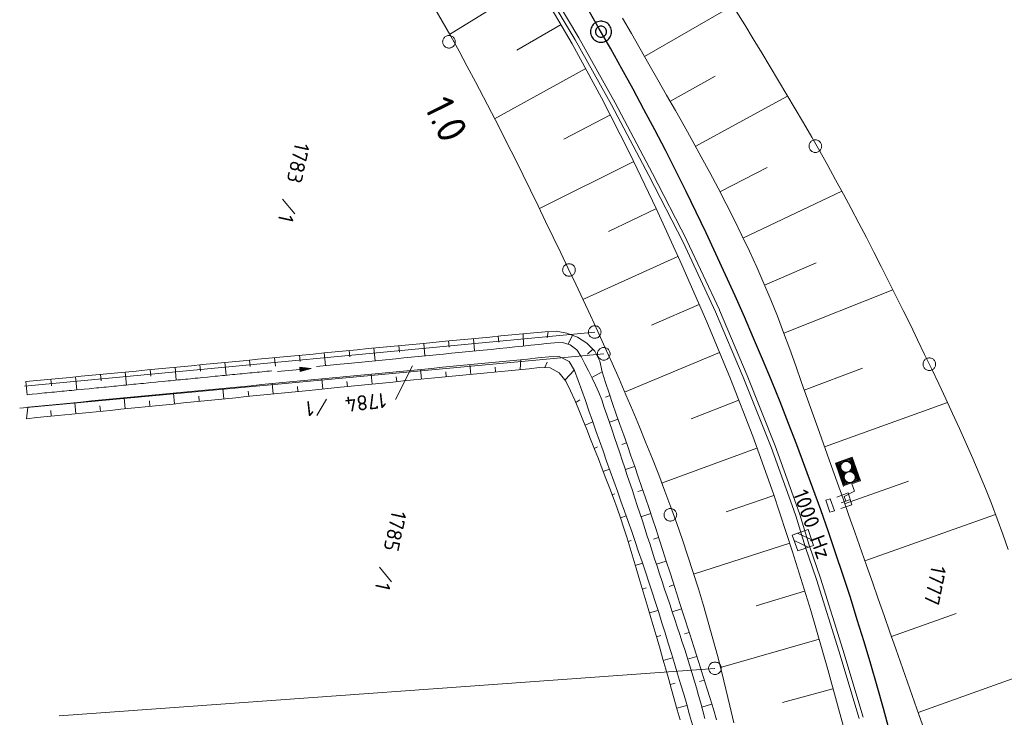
# Model space of a CAD drawing. Header units: metres. Extents: x 3425540 to 3446143, y 5432760 to 5444637.
# Tile 217 of 256: x 3436034 to 3436151, y 5441058 to 5441141. Entities that reach past the tile are written whole.
import ezdxf
from ezdxf.enums import TextEntityAlignment as Align

# ---------------------------------------------------------------- set-up
doc = ezdxf.new("R2010")
doc.units = ezdxf.units.M
for name, color, linetype, lineweight in [('B_Bestand', 9, 'Continuous', 18), ('B_Böschung', 9, 'Continuous', 18), ('B_Flurgrenzen', 9, 'Continuous', 18), ('B_Gleisachse', 9, 'Continuous', 25), ('B_Kilometrierung', 9, 'Continuous', 25), ('Bestand Kabeltröge', 9, 'Continuous', 18)]:
    doc.layers.add(name, color=color, linetype=linetype, lineweight=lineweight)
doc.styles.get("Standard").update_dxf_attribs({"font": 'isocpeur.ttf'})

msp = doc.modelspace()

# ---------------------------------------------------------------- linework, layer by layer
at = {"layer": 'B_Bestand'}
for p, q in [((3436132.27, 5441086.85), (3436132.01, 5441087.6)), ((3436132.3, 5441087.04), (3436132.15, 5441087.49)), ((3436132.37, 5441087.14), (3436132.27, 5441087.43)), ((3436132.43, 5441087.25), (3436132.38, 5441087.39)), ((3436132.51, 5441087.3), (3436132.48, 5441087.39)), ((3436132.97, 5441087.46), (3436132.94, 5441087.55)), ((3436133.07, 5441087.47), (3436133.02, 5441087.61)), ((3436133.18, 5441087.42), (3436133.08, 5441087.71)), ((3436133.29, 5441087.38), (3436133.14, 5441087.83)), ((3436133.43, 5441087.25), (3436133.17, 5441088.01)), ((3436132.27, 5441084.51), (3436133.51, 5441085.13)), ((3436130.09, 5441084.07), (3436130.62, 5441084.25)), ((3436130.33, 5441083.36), (3436130.09, 5441084.07)), ((3436130.62, 5441084.25), (3436131.11, 5441082.83)), ((3436131.9, 5441083.75), (3436133.03, 5441084.14)), ((3436132.46, 5441083.94), (3436132.27, 5441084.51)), ((3436130.58, 5441082.65), (3436130.33, 5441083.36)), ((3436131.11, 5441082.83), (3436130.58, 5441082.65)), ((3436128.42, 5441079.35), (3436126.73, 5441080.16)), ((3436126.32, 5441079.29), (3436128, 5441078.48))]:
    msp.add_line(p, q, dxfattribs=at)
for points in [[(3436064.94, 5441099.36), (3436068.92, 5441099.74), (3436067.62, 5441099.35), (3436067.57, 5441099.88), (3436068.92, 5441099.74)], [(3436067.66, 5441099.42), (3436068.69, 5441099.72), (3436067.62, 5441099.82), (3436067.66, 5441099.42)], [(3436067.7, 5441099.47), (3436068.5, 5441099.7), (3436067.67, 5441099.78), (3436067.7, 5441099.47)], [(3436067.74, 5441099.52), (3436068.3, 5441099.68), (3436067.72, 5441099.74), (3436067.74, 5441099.52)], [(3436067.79, 5441099.57), (3436068.11, 5441099.66), (3436067.77, 5441099.7), (3436067.79, 5441099.57)], [(3436134.2, 5441086.38), (3436133.24, 5441089.17), (3436131.24, 5441088.48), (3436132.2, 5441085.69)], [(3436132.26, 5441085.81), (3436134.09, 5441086.44), (3436133.19, 5441089.05), (3436131.36, 5441088.42), (3436132.26, 5441085.81)], [(3436133, 5441086.16), (3436132.32, 5441085.92), (3436131.47, 5441088.38), (3436132.15, 5441088.61)], [(3436132.78, 5441086.18), (3436132.37, 5441086.04), (3436131.59, 5441088.32), (3436131.99, 5441088.46)], [(3436132.65, 5441086.23), (3436132.43, 5441086.16), (3436131.7, 5441088.26), (3436131.92, 5441088.34)], [(3436131.88, 5441088.23), (3436131.81, 5441088.2), (3436131.85, 5441088.08)], [(3436133.12, 5441088.26), (3436133.09, 5441088.32), (3436133.06, 5441088.38), (3436133.02, 5441088.43), (3436132.98, 5441088.49), (3436132.93, 5441088.53), (3436132.88, 5441088.57), (3436132.82, 5441088.61), (3436132.76, 5441088.64), (3436132.7, 5441088.66), (3436132.63, 5441088.68), (3436132.56, 5441088.69), (3436132.5, 5441088.69), (3436132.43, 5441088.68), (3436132.36, 5441088.67), (3436132.3, 5441088.65), (3436132.24, 5441088.63), (3436132.18, 5441088.6), (3436132.12, 5441088.56), (3436132.07, 5441088.52), (3436132.02, 5441088.47), (3436131.98, 5441088.41), (3436131.95, 5441088.36), (3436131.92, 5441088.3), (3436131.89, 5441088.23), (3436131.88, 5441088.17), (3436131.87, 5441088.1), (3436131.87, 5441088.04), (3436131.87, 5441087.97), (3436131.88, 5441087.9), (3436131.9, 5441087.84), (3436131.93, 5441087.78), (3436131.96, 5441087.72), (3436132, 5441087.66), (3436132.04, 5441087.61), (3436132.09, 5441087.56), (3436132.14, 5441087.52), (3436132.2, 5441087.49), (3436132.26, 5441087.46), (3436132.32, 5441087.43), (3436132.39, 5441087.42), (3436132.45, 5441087.41), (3436132.52, 5441087.4), (3436132.59, 5441087.41), (3436132.65, 5441087.42), (3436132.72, 5441087.44), (3436132.78, 5441087.47), (3436132.84, 5441087.5), (3436132.9, 5441087.53), (3436132.95, 5441087.58), (3436132.99, 5441087.63), (3436133.04, 5441087.68), (3436133.07, 5441087.74), (3436133.1, 5441087.8), (3436133.12, 5441087.86), (3436133.14, 5441087.92), (3436133.15, 5441087.99), (3436133.15, 5441088.06), (3436133.15, 5441088.13), (3436133.13, 5441088.19), (3436133.12, 5441088.26)], [(3436133.29, 5441086.26), (3436133.97, 5441086.49), (3436133.12, 5441088.95), (3436132.44, 5441088.71)], [(3436133.45, 5441086.41), (3436133.85, 5441086.55), (3436133.07, 5441088.83), (3436132.66, 5441088.69)], [(3436133.52, 5441086.53), (3436133.74, 5441086.61), (3436133.01, 5441088.71), (3436132.79, 5441088.64)], [(3436132.9, 5441088.58), (3436132.97, 5441088.6), (3436133.01, 5441088.48)], [(3436133.54, 5441087.02), (3436133.52, 5441087.09), (3436133.48, 5441087.15), (3436133.45, 5441087.2), (3436133.4, 5441087.25), (3436133.35, 5441087.3), (3436133.3, 5441087.34), (3436133.24, 5441087.38), (3436133.18, 5441087.41), (3436133.12, 5441087.43), (3436133.06, 5441087.45), (3436132.99, 5441087.46), (3436132.92, 5441087.46), (3436132.86, 5441087.45), (3436132.79, 5441087.44), (3436132.72, 5441087.42), (3436132.66, 5441087.4), (3436132.6, 5441087.37), (3436132.55, 5441087.33), (3436132.5, 5441087.29), (3436132.45, 5441087.24), (3436132.41, 5441087.18), (3436132.37, 5441087.13), (3436132.34, 5441087.07), (3436132.32, 5441087), (3436132.3, 5441086.94), (3436132.29, 5441086.87), (3436132.29, 5441086.8), (3436132.3, 5441086.74), (3436132.31, 5441086.67), (3436132.33, 5441086.61), (3436132.35, 5441086.54), (3436132.38, 5441086.48), (3436132.42, 5441086.43), (3436132.46, 5441086.38), (3436132.51, 5441086.33), (3436132.57, 5441086.29), (3436132.62, 5441086.25), (3436132.68, 5441086.22), (3436132.75, 5441086.2), (3436132.81, 5441086.18), (3436132.88, 5441086.18), (3436132.95, 5441086.17), (3436133.01, 5441086.18), (3436133.08, 5441086.19), (3436133.14, 5441086.21), (3436133.21, 5441086.23), (3436133.26, 5441086.27), (3436133.32, 5441086.3), (3436133.37, 5441086.35), (3436133.42, 5441086.39), (3436133.46, 5441086.45), (3436133.5, 5441086.5), (3436133.53, 5441086.56), (3436133.55, 5441086.63), (3436133.56, 5441086.69), (3436133.57, 5441086.76), (3436133.58, 5441086.83), (3436133.57, 5441086.89), (3436133.56, 5441086.96), (3436133.54, 5441087.02)], [(3436132.55, 5441086.28), (3436132.48, 5441086.26), (3436132.43, 5441086.39)], [(3436134.2, 5441086.38), (3436133.2, 5441086.03), (3436133.51, 5441085.13)], [(3436133.57, 5441086.63), (3436133.64, 5441086.66), (3436133.59, 5441086.79)], [(3436131.4, 5441084.45), (3436132.75, 5441084.93), (3436133.19, 5441083.52), (3436131.89, 5441083.08)], [(3436127.98, 5441080.59), (3436128.64, 5441078.71), (3436126.76, 5441078.05), (3436126.09, 5441079.93), (3436127.98, 5441080.59)]]:
    msp.add_lwpolyline(points, dxfattribs=at)
at = {"layer": 'B_Böschung'}
for p, q in [((3436095.54, 5441145.7), (3436085.37, 5441139.39)), ((3436108.54, 5441136.8), (3436119.01, 5441142.79)), ((3436098.64, 5441140.58), (3436093.36, 5441137.52)), ((3436101.56, 5441135.35), (3436090.74, 5441129.4)), ((3436111.55, 5441131.45), (3436116.93, 5441134.46)), ((3436114.57, 5441126.09), (3436125.55, 5441132.06)), ((3436104.49, 5441129.87), (3436098.95, 5441126.97)), ((3436107.26, 5441124.3), (3436096.06, 5441118.71)), ((3436117.5, 5441120.69), (3436123.14, 5441123.6)), ((3436120.24, 5441115.19), (3436131.98, 5441120.79)), ((3436109.91, 5441118.67), (3436104.28, 5441116.01)), ((3436112.51, 5441113.02), (3436101.2, 5441107.9)), ((3436122.82, 5441109.61), (3436128.94, 5441112.28)), ((3436125.1, 5441103.91), (3436138.06, 5441109.07)), ((3436115.03, 5441107.34), (3436109.38, 5441104.88)), ((3436088.22, 5441103.28), (3436088.36, 5441101.8)), ((3436091.17, 5441103.56), (3436091.23, 5441102.83)), ((3436094.13, 5441103.85), (3436094.16, 5441102.39)), ((3436097.08, 5441104.1), (3436096.97, 5441103.38)), ((3436099.99, 5441103.7), (3436099.48, 5441102.63)), ((3436076.4, 5441102.14), (3436076.54, 5441100.64)), ((3436079.35, 5441102.42), (3436079.42, 5441101.68)), ((3436082.31, 5441102.71), (3436082.45, 5441101.22)), ((3436085.26, 5441102.99), (3436085.33, 5441102.25)), ((3436064.58, 5441101), (3436064.68, 5441100)), ((3436067.53, 5441101.29), (3436067.61, 5441100.54)), ((3436070.49, 5441101.57), (3436070.63, 5441100.07)), ((3436073.44, 5441101.86), (3436073.52, 5441101.11)), ((3436102.39, 5441102.02), (3436101.77, 5441101.43)), ((3436117.47, 5441101.62), (3436106.17, 5441096.91)), ((3436052.76, 5441099.87), (3436052.91, 5441098.34)), ((3436055.72, 5441100.15), (3436055.79, 5441099.39)), ((3436058.67, 5441100.43), (3436058.82, 5441098.91)), ((3436061.62, 5441100.72), (3436061.7, 5441099.96)), ((3436087.91, 5441099.02), (3436087.8, 5441100.18)), ((3436090.85, 5441099.31), (3436090.82, 5441099.89)), ((3436093.78, 5441099.6), (3436093.87, 5441100.77)), ((3436096.72, 5441099.83), (3436096.99, 5441100.47)), ((3436040.94, 5441098.73), (3436041.09, 5441097.18)), ((3436043.9, 5441099.01), (3436043.97, 5441098.24)), ((3436046.85, 5441099.3), (3436047, 5441097.76)), ((3436049.81, 5441099.58), (3436049.88, 5441098.81)), ((3436076.18, 5441097.87), (3436076.06, 5441099.05)), ((3436079.11, 5441098.16), (3436079.05, 5441098.75)), ((3436082.04, 5441098.45), (3436081.93, 5441099.62)), ((3436084.98, 5441098.74), (3436084.92, 5441099.32)), ((3436099.11, 5441098.37), (3436100.19, 5441099.53)), ((3436103.52, 5441099.32), (3436102.28, 5441098.64)), ((3436127.53, 5441097.16), (3436134.44, 5441099.75)), ((3436035.03, 5441098.16), (3436035.19, 5441096.61)), ((3436037.99, 5441098.44), (3436038.06, 5441097.67)), ((3436064.44, 5441096.7), (3436064.32, 5441097.92)), ((3436067.37, 5441096.99), (3436067.31, 5441097.6)), ((3436070.31, 5441097.28), (3436070.19, 5441098.49)), ((3436073.24, 5441097.57), (3436073.18, 5441098.17)), ((3436052.71, 5441095.52), (3436052.58, 5441096.79)), ((3436055.64, 5441095.82), (3436055.58, 5441096.45)), ((3436058.57, 5441096.11), (3436058.45, 5441097.36)), ((3436061.51, 5441096.4), (3436061.45, 5441097.02)), ((3436104.45, 5441096.51), (3436103.92, 5441096.31)), ((3436035.1, 5441093.76), (3436035.27, 5441095.13)), ((3436040.97, 5441094.34), (3436040.86, 5441095.66)), ((3436043.91, 5441094.64), (3436043.84, 5441095.29)), ((3436046.84, 5441094.93), (3436046.71, 5441096.23)), ((3436049.77, 5441095.23), (3436049.71, 5441095.87)), ((3436100.37, 5441095.7), (3436100.88, 5441095.99)), ((3436119.75, 5441095.97), (3436114.11, 5441093.75)), ((3436129.94, 5441090.41), (3436144.54, 5441095.67)), ((3436038.04, 5441094.05), (3436038.01, 5441094.72)), ((3436101.48, 5441092.98), (3436102.4, 5441093.38)), ((3436105.42, 5441093.7), (3436104.37, 5441093.33)), ((3436106.4, 5441090.9), (3436105.86, 5441090.71)), ((3436102.57, 5441090.23), (3436102.98, 5441090.4)), ((3436121.88, 5441090.26), (3436110.58, 5441086.11)), ((3436107.36, 5441088.09), (3436106.27, 5441087.72)), ((3436103.63, 5441087.49), (3436104.39, 5441087.77)), ((3436132.33, 5441083.65), (3436139.93, 5441086.35)), ((3436104.67, 5441084.73), (3436105.03, 5441084.85)), ((3436108.32, 5441085.28), (3436107.76, 5441085.09)), ((3436123.91, 5441084.64), (3436118.24, 5441082.69)), ((3436109.29, 5441082.48), (3436108.12, 5441082.09)), ((3436134.72, 5441076.89), (3436150.27, 5441082.37)), ((3436105.68, 5441081.96), (3436106.38, 5441082.2)), ((3436106.6, 5441079.16), (3436106.98, 5441079.28)), ((3436110.22, 5441079.66), (3436109.63, 5441079.46)), ((3436125.8, 5441078.98), (3436114.37, 5441075.27)), ((3436107.45, 5441076.33), (3436108.31, 5441076.6)), ((3436111.13, 5441076.83), (3436109.97, 5441076.46)), ((3436108.29, 5441073.51), (3436108.76, 5441073.65)), ((3436112.04, 5441074.01), (3436111.47, 5441073.82)), ((3436127.57, 5441073.27), (3436121.81, 5441071.51)), ((3436109.14, 5441070.68), (3436110.14, 5441070.98)), ((3436112.95, 5441071.18), (3436111.84, 5441070.83)), ((3436137.89, 5441067.87), (3436145.59, 5441070.6)), ((3436113.86, 5441068.36), (3436113.31, 5441068.18)), ((3436109.96, 5441067.85), (3436110.49, 5441068.01)), ((3436129.31, 5441067.56), (3436117.57, 5441064.18)), ((3436110.77, 5441065.02), (3436111.89, 5441065.34)), ((3436114.75, 5441065.52), (3436113.67, 5441065.19)), ((3436141.05, 5441058.85), (3436155.77, 5441064.14)), ((3436111.59, 5441062.18), (3436112.17, 5441062.35)), ((3436115.64, 5441062.69), (3436115.09, 5441062.52)), ((3436130.94, 5441061.68), (3436124.94, 5441060.05)), ((3436112.39, 5441059.35), (3436113.58, 5441059.68)), ((3436116.52, 5441059.86), (3436115.34, 5441059.49))]:
    msp.add_line(p, q, dxfattribs=at)
for points in [[(3436096.26, 5441144.57), (3436099.96, 5441138.3), (3436103.45, 5441131.88), (3436106.76, 5441125.34), (3436109.92, 5441118.72), (3436112.97, 5441112.02), (3436115.94, 5441105.27), (3436118.77, 5441098.49), (3436121.4, 5441091.68), (3436123.86, 5441084.83), (3436126.15, 5441077.93), (3436128.31, 5441070.97), (3436130.34, 5441063.95), (3436132.27, 5441056.86), (3436134.11, 5441049.73), (3436135.86, 5441042.6), (3436137.5, 5441035.46), (3436139.03, 5441028.32), (3436140.44, 5441021.16), (3436141.7, 5441013.98), (3436142.81, 5441006.78)], [(3436083.49, 5441142.76), (3436084.51, 5441140.98), (3436085.52, 5441139.2), (3436086.51, 5441137.4), (3436087.49, 5441135.59), (3436088.46, 5441133.78), (3436089.42, 5441131.96), (3436090.37, 5441130.13), (3436091.31, 5441128.3), (3436092.24, 5441126.46), (3436093.16, 5441124.62), (3436094.08, 5441122.77), (3436094.99, 5441120.92), (3436095.9, 5441119.06), (3436096.8, 5441117.2), (3436097.69, 5441115.34), (3436098.59, 5441113.48), (3436099.48, 5441111.61), (3436100.37, 5441109.74), (3436101.26, 5441107.87), (3436102.13, 5441106), (3436102.99, 5441104.12), (3436103.85, 5441102.25), (3436104.69, 5441100.36), (3436105.52, 5441098.48), (3436106.34, 5441096.59), (3436107.14, 5441094.7), (3436107.94, 5441092.8), (3436108.72, 5441090.9), (3436109.48, 5441088.99), (3436110.23, 5441087.08), (3436110.96, 5441085.16), (3436111.67, 5441083.24), (3436112.37, 5441081.31), (3436113.05, 5441079.37), (3436113.7, 5441077.43), (3436114.34, 5441075.48), (3436114.96, 5441073.53), (3436115.56, 5441071.56), (3436116.13, 5441069.59), (3436116.68, 5441067.61), (3436117.21, 5441065.62), (3436117.72, 5441063.62), (3436118.22, 5441061.62), (3436118.7, 5441059.63), (3436119.18, 5441057.62)], [(3436119.42, 5441142.18), (3436120.45, 5441140.53), (3436121.46, 5441138.88), (3436122.47, 5441137.23), (3436123.48, 5441135.57), (3436124.47, 5441133.9), (3436125.47, 5441132.23), (3436126.46, 5441130.56), (3436127.44, 5441128.89), (3436128.41, 5441127.2), (3436129.37, 5441125.52), (3436130.32, 5441123.82), (3436131.26, 5441122.13), (3436132.19, 5441120.42), (3436133.1, 5441118.72), (3436134.01, 5441117), (3436134.91, 5441115.29), (3436135.8, 5441113.56), (3436136.68, 5441111.84), (3436137.55, 5441110.1), (3436138.42, 5441108.37), (3436139.28, 5441106.63), (3436140.14, 5441104.89), (3436140.99, 5441103.14), (3436141.83, 5441101.39), (3436142.68, 5441099.64), (3436143.51, 5441097.88), (3436144.34, 5441096.12), (3436145.16, 5441094.36), (3436145.97, 5441092.59), (3436146.77, 5441090.82), (3436147.55, 5441089.04), (3436148.31, 5441087.26), (3436149.05, 5441085.47), (3436149.77, 5441083.67), (3436150.46, 5441081.85), (3436151.13, 5441080.03), (3436151.77, 5441078.2)], [(3436141.88, 5441056.51), (3436141.18, 5441058.49), (3436138.4, 5441066.41), (3436137.71, 5441068.39), (3436137.01, 5441070.36), (3436136.32, 5441072.34), (3436135.62, 5441074.32), (3436134.93, 5441076.3), (3436133.53, 5441080.26), (3436132.84, 5441082.24), (3436132.14, 5441084.22), (3436131.44, 5441086.2), (3436130.74, 5441088.18), (3436129.34, 5441092.13), (3436128.63, 5441094.11), (3436127.93, 5441096.08), (3436127.22, 5441098.06), (3436126.51, 5441100.03), (3436125.8, 5441102.01), (3436125.08, 5441103.98), (3436124.34, 5441105.94), (3436123.56, 5441107.89), (3436122.74, 5441109.82), (3436121.9, 5441111.74), (3436121.02, 5441113.64), (3436120.12, 5441115.54), (3436119.2, 5441117.42), (3436118.25, 5441119.29), (3436117.28, 5441121.15), (3436116.29, 5441123.01), (3436115.29, 5441124.86), (3436114.27, 5441126.7), (3436113.25, 5441128.54), (3436112.21, 5441130.37), (3436111.17, 5441132.21), (3436110.13, 5441134.03), (3436109.08, 5441135.86), (3436108.04, 5441137.69), (3436107, 5441139.52), (3436105.95, 5441141.33)], [(3436035.03, 5441098.16), (3436036.34, 5441098.28), (3436037.66, 5441098.41), (3436038.97, 5441098.54), (3436040.28, 5441098.66), (3436041.59, 5441098.79), (3436042.91, 5441098.92), (3436044.22, 5441099.04), (3436045.53, 5441099.17), (3436046.84, 5441099.3), (3436048.16, 5441099.42), (3436049.47, 5441099.55), (3436050.78, 5441099.68), (3436052.1, 5441099.8), (3436053.41, 5441099.93), (3436054.72, 5441100.05), (3436056.03, 5441100.18), (3436057.35, 5441100.31), (3436058.66, 5441100.43), (3436059.97, 5441100.56), (3436061.28, 5441100.69), (3436062.6, 5441100.81), (3436065.22, 5441101.06), (3436066.53, 5441101.19), (3436067.85, 5441101.32), (3436069.16, 5441101.44), (3436070.47, 5441101.57), (3436071.79, 5441101.7), (3436073.1, 5441101.82), (3436074.41, 5441101.95), (3436075.72, 5441102.08), (3436077.04, 5441102.2), (3436078.35, 5441102.33), (3436079.66, 5441102.45), (3436080.97, 5441102.58), (3436082.29, 5441102.71), (3436084.91, 5441102.96), (3436086.22, 5441103.09), (3436087.54, 5441103.21), (3436088.85, 5441103.34), (3436090.16, 5441103.46), (3436091.47, 5441103.59), (3436092.79, 5441103.72), (3436094.1, 5441103.84), (3436095.41, 5441103.96), (3436096.73, 5441104.07), (3436098.04, 5441104.16), (3436099.33, 5441103.92), (3436100.59, 5441103.45), (3436101.69, 5441102.74), (3436102.64, 5441101.76), (3436103.22, 5441100.6), (3436103.51, 5441099.31), (3436103.9, 5441098.05), (3436104.33, 5441096.8), (3436104.76, 5441095.56), (3436105.19, 5441094.31), (3436105.63, 5441093.07), (3436106.07, 5441091.82), (3436106.51, 5441090.58), (3436106.94, 5441089.34), (3436107.38, 5441088.09), (3436107.81, 5441086.85), (3436108.24, 5441085.6), (3436108.67, 5441084.35), (3436109.09, 5441083.1), (3436109.51, 5441081.85), (3436109.92, 5441080.6), (3436110.33, 5441079.34), (3436110.74, 5441078.09), (3436111.14, 5441076.84), (3436111.55, 5441075.58), (3436111.95, 5441074.33), (3436112.36, 5441073.07), (3436112.76, 5441071.82), (3436113.16, 5441070.56), (3436113.96, 5441068.05), (3436114.36, 5441066.79), (3436114.76, 5441065.53), (3436115.15, 5441064.28), (3436115.55, 5441063.02), (3436115.94, 5441061.76), (3436116.34, 5441060.5), (3436116.73, 5441059.24), (3436117.12, 5441057.98)], [(3436115.71, 5441058.13), (3436115.48, 5441059.05), (3436115.23, 5441059.97), (3436114.98, 5441060.88), (3436114.72, 5441061.79), (3436114.46, 5441062.7), (3436114.18, 5441063.61), (3436113.91, 5441064.51), (3436113.62, 5441065.42), (3436113.33, 5441066.32), (3436113.04, 5441067.22), (3436112.74, 5441068.12), (3436112.44, 5441069.02), (3436112.14, 5441069.92), (3436111.84, 5441070.82), (3436111.54, 5441071.72), (3436111.23, 5441072.62), (3436110.93, 5441073.52), (3436110.63, 5441074.42), (3436110.33, 5441075.32), (3436110.04, 5441076.22), (3436109.75, 5441077.12), (3436109.46, 5441078.02), (3436109.16, 5441078.92), (3436108.87, 5441079.82), (3436108.58, 5441080.73), (3436108.29, 5441081.63), (3436107.99, 5441082.53), (3436107.69, 5441083.43), (3436107.4, 5441084.33), (3436107.1, 5441085.23), (3436106.5, 5441087.02), (3436106.2, 5441087.92), (3436105.9, 5441088.82), (3436105.6, 5441089.72), (3436104.99, 5441091.51), (3436104.69, 5441092.41), (3436104.38, 5441093.31), (3436104.08, 5441094.21), (3436103.77, 5441095.1), (3436103.46, 5441096), (3436103.11, 5441096.88), (3436102.73, 5441097.74), (3436102.31, 5441098.59), (3436101.88, 5441099.44), (3436101.44, 5441100.28), (3436101, 5441101.13), (3436100.51, 5441101.92), (3436099.71, 5441102.55), (3436098.8, 5441102.82), (3436097.86, 5441102.77), (3436096.91, 5441102.68), (3436095.97, 5441102.58), (3436095.03, 5441102.48), (3436094.09, 5441102.38), (3436093.14, 5441102.28), (3436092.2, 5441102.18), (3436091.26, 5441102.08), (3436090.32, 5441101.99), (3436089.37, 5441101.89), (3436085.6, 5441101.53), (3436084.66, 5441101.43), (3436079.94, 5441100.97), (3436079, 5441100.88), (3436073.34, 5441100.33), (3436072.4, 5441100.24), (3436069.57, 5441099.96)], [(3436035.27, 5441095.13), (3436036.53, 5441095.25), (3436037.79, 5441095.37), (3436039.06, 5441095.49), (3436040.32, 5441095.61), (3436041.58, 5441095.73), (3436042.85, 5441095.86), (3436044.11, 5441095.98), (3436045.37, 5441096.1), (3436046.64, 5441096.22), (3436047.9, 5441096.34), (3436049.16, 5441096.46), (3436050.42, 5441096.59), (3436051.69, 5441096.71), (3436052.95, 5441096.83), (3436054.21, 5441096.95), (3436055.48, 5441097.07), (3436056.74, 5441097.19), (3436058, 5441097.31), (3436059.27, 5441097.44), (3436060.53, 5441097.56), (3436061.79, 5441097.68), (3436063.06, 5441097.8), (3436064.32, 5441097.92), (3436065.58, 5441098.04), (3436066.84, 5441098.17), (3436068.11, 5441098.29), (3436069.37, 5441098.41), (3436070.63, 5441098.53), (3436071.9, 5441098.65), (3436073.16, 5441098.77), (3436074.42, 5441098.89), (3436075.69, 5441099.02), (3436076.95, 5441099.14), (3436078.21, 5441099.26), (3436079.48, 5441099.38), (3436080.74, 5441099.5), (3436082, 5441099.62), (3436083.26, 5441099.74), (3436084.53, 5441099.87), (3436085.79, 5441099.99), (3436087.05, 5441100.11), (3436088.32, 5441100.23), (3436090.84, 5441100.47), (3436092.11, 5441100.6), (3436093.37, 5441100.72), (3436094.63, 5441100.84), (3436095.89, 5441100.97), (3436097.16, 5441101.09), (3436098.41, 5441101.15), (3436099.59, 5441100.57), (3436100.21, 5441099.49), (3436100.67, 5441098.3), (3436101.1, 5441097.11), (3436101.52, 5441095.91), (3436101.94, 5441094.71), (3436102.36, 5441093.52), (3436102.78, 5441092.32), (3436103.2, 5441091.12), (3436103.62, 5441089.93), (3436104.04, 5441088.73), (3436104.47, 5441087.53), (3436104.9, 5441086.34), (3436105.33, 5441085.15), (3436105.75, 5441083.95), (3436106.18, 5441082.76), (3436106.6, 5441081.56), (3436107.03, 5441080.36), (3436107.44, 5441079.16), (3436107.85, 5441077.96), (3436108.26, 5441076.76), (3436108.66, 5441075.56), (3436109.06, 5441074.35), (3436109.45, 5441073.15), (3436109.84, 5441071.94), (3436110.23, 5441070.73), (3436110.61, 5441069.52), (3436110.99, 5441068.31), (3436111.36, 5441067.1), (3436111.74, 5441065.88), (3436112.11, 5441064.67), (3436112.48, 5441063.46), (3436112.84, 5441062.24), (3436113.2, 5441061.02), (3436113.56, 5441059.81), (3436113.91, 5441058.59), (3436114.26, 5441057.37)], [(3436112.78, 5441057.98), (3436112.44, 5441059.18), (3436111.76, 5441061.59), (3436111.42, 5441062.79), (3436111.08, 5441063.99), (3436110.73, 5441065.19), (3436110.39, 5441066.39), (3436110.04, 5441067.59), (3436109.69, 5441068.8), (3436109.34, 5441070), (3436108.99, 5441071.2), (3436108.63, 5441072.39), (3436108.28, 5441073.59), (3436107.92, 5441074.79), (3436107.56, 5441075.99), (3436107.2, 5441077.19), (3436106.84, 5441078.38), (3436106.47, 5441079.58), (3436106.09, 5441080.77), (3436105.69, 5441081.96), (3436105.28, 5441083.14), (3436104.86, 5441084.31), (3436104.42, 5441085.48), (3436103.97, 5441086.65), (3436103.52, 5441087.82), (3436103.06, 5441088.98), (3436102.6, 5441090.14), (3436102.14, 5441091.31), (3436101.68, 5441092.47), (3436101.22, 5441093.64), (3436100.76, 5441094.8), (3436100.27, 5441095.95), (3436099.75, 5441097.08), (3436099.19, 5441098.21), (3436098.41, 5441099.19), (3436097.33, 5441099.79), (3436096.07, 5441099.82), (3436094.83, 5441099.7), (3436093.59, 5441099.58), (3436092.34, 5441099.46), (3436089.85, 5441099.21), (3436088.61, 5441099.09), (3436087.36, 5441098.97), (3436086.12, 5441098.85), (3436084.87, 5441098.73), (3436083.63, 5441098.6), (3436081.14, 5441098.36), (3436079.9, 5441098.24), (3436078.65, 5441098.11), (3436077.41, 5441097.99), (3436076.16, 5441097.87), (3436074.92, 5441097.74), (3436073.68, 5441097.62), (3436072.43, 5441097.5), (3436068.7, 5441097.12), (3436067.45, 5441097), (3436066.21, 5441096.87), (3436064.97, 5441096.75), (3436061.23, 5441096.38), (3436059.99, 5441096.25), (3436056.26, 5441095.88), (3436055.01, 5441095.75), (3436053.77, 5441095.63), (3436052.52, 5441095.5), (3436051.28, 5441095.38), (3436046.3, 5441094.88), (3436045.06, 5441094.75), (3436042.57, 5441094.5), (3436041.33, 5441094.38), (3436038.84, 5441094.13), (3436037.59, 5441094), (3436036.35, 5441093.88), (3436035.1, 5441093.76)], [(3436064.27, 5441099.45), (3436063.98, 5441099.42), (3436063.68, 5441099.39), (3436063.1, 5441099.33), (3436062.8, 5441099.3), (3436062.51, 5441099.27), (3436062.21, 5441099.24), (3436061.92, 5441099.22), (3436061.63, 5441099.19), (3436061.33, 5441099.16), (3436061.04, 5441099.13), (3436060.75, 5441099.1), (3436060.45, 5441099.07), (3436060.16, 5441099.04), (3436059.86, 5441099.02), (3436059.57, 5441098.99), (3436059.28, 5441098.96), (3436058.98, 5441098.93), (3436058.69, 5441098.9), (3436058.4, 5441098.87), (3436057.81, 5441098.81), (3436057.52, 5441098.79), (3436056.93, 5441098.73), (3436056.63, 5441098.7), (3436056.05, 5441098.64), (3436055.75, 5441098.61), (3436055.46, 5441098.59), (3436055.17, 5441098.56), (3436054.87, 5441098.53), (3436054.58, 5441098.5), (3436054.28, 5441098.47), (3436053.99, 5441098.44), (3436053.7, 5441098.41), (3436053.4, 5441098.38), (3436053.11, 5441098.36), (3436052.82, 5441098.33), (3436052.52, 5441098.3), (3436052.23, 5441098.27), (3436051.93, 5441098.24), (3436051.64, 5441098.21), (3436051.35, 5441098.18), (3436050.76, 5441098.13), (3436050.47, 5441098.1), (3436049.88, 5441098.04), (3436049.59, 5441098.01), (3436049, 5441097.95), (3436048.7, 5441097.93), (3436048.12, 5441097.87), (3436047.82, 5441097.84), (3436047.53, 5441097.81), (3436047.24, 5441097.78), (3436046.94, 5441097.75), (3436046.65, 5441097.73), (3436046.35, 5441097.7), (3436046.06, 5441097.67), (3436045.77, 5441097.64), (3436045.47, 5441097.61), (3436044.59, 5441097.52), (3436044.3, 5441097.5), (3436044, 5441097.47), (3436043.71, 5441097.44), (3436043.42, 5441097.41), (3436042.83, 5441097.35), (3436042.54, 5441097.32), (3436041.95, 5441097.27), (3436041.65, 5441097.24), (3436041.07, 5441097.18), (3436040.77, 5441097.15), (3436040.48, 5441097.12), (3436040.19, 5441097.09), (3436039.89, 5441097.07), (3436039.6, 5441097.04), (3436039.3, 5441097.01), (3436039.01, 5441096.98), (3436038.72, 5441096.95), (3436038.42, 5441096.92), (3436038.13, 5441096.89), (3436037.84, 5441096.86), (3436037.54, 5441096.84), (3436037.25, 5441096.81), (3436036.95, 5441096.78), (3436036.66, 5441096.75), (3436036.37, 5441096.72), (3436035.78, 5441096.66), (3436035.49, 5441096.64), (3436035.19, 5441096.61)]]:
    msp.add_lwpolyline(points, dxfattribs=at)
at = {"layer": 'B_Flurgrenzen'}
for p, q in [((3436065.52, 5441119.82), (3436066.99, 5441118.11)), ((3436034.88, 5441097.63), (3436102.63, 5441104.05)), ((3436103.71, 5441101.46), (3436034.3, 5441095.01)), ((3436080.97, 5441100.05), (3436078.94, 5441096.05)), ((3436070.75, 5441096.09), (3436069.61, 5441094.15)), ((3436077.04, 5441076.1), (3436078.5, 5441074.39)), ((3436116.92, 5441064.1), (3436039, 5441058.44))]:
    msp.add_line(p, q, dxfattribs=at)
for points in [[(3436086.06, 5441138.54), (3436086.06, 5441138.63), (3436086.04, 5441138.72), (3436086.01, 5441138.81), (3436085.97, 5441138.9), (3436085.91, 5441138.97), (3436085.85, 5441139.05), (3436085.79, 5441139.11), (3436085.71, 5441139.17), (3436085.63, 5441139.21), (3436085.54, 5441139.24), (3436085.45, 5441139.27), (3436085.36, 5441139.28), (3436085.26, 5441139.28), (3436085.17, 5441139.27), (3436085.08, 5441139.24), (3436084.99, 5441139.21), (3436084.91, 5441139.17), (3436084.83, 5441139.11), (3436084.77, 5441139.05), (3436084.71, 5441138.97), (3436084.66, 5441138.9), (3436084.61, 5441138.81), (3436084.59, 5441138.72), (3436084.57, 5441138.63), (3436084.56, 5441138.54), (3436084.57, 5441138.44), (3436084.59, 5441138.35), (3436084.61, 5441138.26), (3436084.66, 5441138.18), (3436084.71, 5441138.1), (3436084.77, 5441138.02), (3436084.83, 5441137.96), (3436084.91, 5441137.9), (3436084.99, 5441137.86), (3436085.08, 5441137.83), (3436085.17, 5441137.8), (3436085.26, 5441137.79), (3436085.36, 5441137.79), (3436085.45, 5441137.8), (3436085.54, 5441137.83), (3436085.63, 5441137.86), (3436085.71, 5441137.9), (3436085.79, 5441137.96), (3436085.85, 5441138.02), (3436085.91, 5441138.1), (3436085.97, 5441138.18), (3436086.01, 5441138.26), (3436086.04, 5441138.35), (3436086.06, 5441138.44), (3436086.06, 5441138.54)], [(3436129.6, 5441126.13), (3436129.59, 5441126.23), (3436129.57, 5441126.32), (3436129.54, 5441126.41), (3436129.5, 5441126.49), (3436129.45, 5441126.57), (3436129.39, 5441126.65), (3436129.32, 5441126.71), (3436129.25, 5441126.77), (3436129.17, 5441126.81), (3436129.08, 5441126.84), (3436128.99, 5441126.87), (3436128.89, 5441126.88), (3436128.8, 5441126.88), (3436128.7, 5441126.87), (3436128.62, 5441126.84), (3436128.53, 5441126.81), (3436128.44, 5441126.77), (3436128.37, 5441126.71), (3436128.3, 5441126.65), (3436128.24, 5441126.57), (3436128.19, 5441126.49), (3436128.15, 5441126.41), (3436128.12, 5441126.32), (3436128.1, 5441126.23), (3436128.1, 5441126.13), (3436128.1, 5441126.04), (3436128.12, 5441125.95), (3436128.15, 5441125.86), (3436128.19, 5441125.77), (3436128.24, 5441125.7), (3436128.3, 5441125.62), (3436128.37, 5441125.56), (3436128.44, 5441125.5), (3436128.53, 5441125.46), (3436128.62, 5441125.43), (3436128.7, 5441125.4), (3436128.8, 5441125.39), (3436128.89, 5441125.39), (3436128.99, 5441125.4), (3436129.08, 5441125.43), (3436129.17, 5441125.46), (3436129.25, 5441125.5), (3436129.32, 5441125.56), (3436129.39, 5441125.62), (3436129.45, 5441125.7), (3436129.5, 5441125.77), (3436129.54, 5441125.86), (3436129.57, 5441125.95), (3436129.59, 5441126.04), (3436129.6, 5441126.13)], [(3436100.32, 5441111.42), (3436100.32, 5441111.52), (3436100.3, 5441111.6), (3436100.27, 5441111.7), (3436100.23, 5441111.78), (3436100.18, 5441111.86), (3436100.12, 5441111.94), (3436100.05, 5441112), (3436099.98, 5441112.05), (3436099.89, 5441112.1), (3436099.8, 5441112.13), (3436099.72, 5441112.15), (3436099.62, 5441112.17), (3436099.53, 5441112.17), (3436099.43, 5441112.15), (3436099.34, 5441112.13), (3436099.25, 5441112.1), (3436099.17, 5441112.05), (3436099.1, 5441112), (3436099.03, 5441111.94), (3436098.97, 5441111.86), (3436098.92, 5441111.78), (3436098.88, 5441111.7), (3436098.85, 5441111.6), (3436098.83, 5441111.52), (3436098.82, 5441111.42), (3436098.83, 5441111.33), (3436098.85, 5441111.24), (3436098.88, 5441111.14), (3436098.92, 5441111.06), (3436098.97, 5441110.98), (3436099.03, 5441110.91), (3436099.1, 5441110.84), (3436099.17, 5441110.79), (3436099.25, 5441110.74), (3436099.34, 5441110.71), (3436099.43, 5441110.69), (3436099.53, 5441110.68), (3436099.62, 5441110.68), (3436099.72, 5441110.69), (3436099.8, 5441110.71), (3436099.89, 5441110.74), (3436099.98, 5441110.79), (3436100.05, 5441110.84), (3436100.12, 5441110.91), (3436100.18, 5441110.98), (3436100.23, 5441111.06), (3436100.27, 5441111.14), (3436100.3, 5441111.24), (3436100.32, 5441111.33), (3436100.32, 5441111.42)], [(3436103.38, 5441104.05), (3436103.37, 5441104.15), (3436103.35, 5441104.24), (3436103.32, 5441104.33), (3436103.28, 5441104.41), (3436103.23, 5441104.49), (3436103.17, 5441104.57), (3436103.1, 5441104.63), (3436103.03, 5441104.69), (3436102.95, 5441104.73), (3436102.86, 5441104.76), (3436102.77, 5441104.79), (3436102.67, 5441104.8), (3436102.58, 5441104.8), (3436102.48, 5441104.79), (3436102.4, 5441104.76), (3436102.31, 5441104.73), (3436102.22, 5441104.69), (3436102.15, 5441104.63), (3436102.08, 5441104.57), (3436102.02, 5441104.49), (3436101.97, 5441104.41), (3436101.93, 5441104.33), (3436101.9, 5441104.24), (3436101.88, 5441104.15), (3436101.88, 5441104.05), (3436101.88, 5441103.96), (3436101.9, 5441103.87), (3436101.93, 5441103.78), (3436101.97, 5441103.69), (3436102.02, 5441103.62), (3436102.08, 5441103.54), (3436102.15, 5441103.48), (3436102.22, 5441103.42), (3436102.31, 5441103.38), (3436102.4, 5441103.35), (3436102.48, 5441103.32), (3436102.58, 5441103.31), (3436102.67, 5441103.31), (3436102.77, 5441103.32), (3436102.86, 5441103.35), (3436102.95, 5441103.38), (3436103.03, 5441103.42), (3436103.1, 5441103.48), (3436103.17, 5441103.54), (3436103.23, 5441103.62), (3436103.28, 5441103.69), (3436103.32, 5441103.78), (3436103.35, 5441103.87), (3436103.37, 5441103.96), (3436103.38, 5441104.05)], [(3436104.46, 5441101.46), (3436104.45, 5441101.56), (3436104.43, 5441101.65), (3436104.4, 5441101.74), (3436104.36, 5441101.82), (3436104.31, 5441101.9), (3436104.25, 5441101.98), (3436104.18, 5441102.04), (3436104.11, 5441102.1), (3436104.03, 5441102.14), (3436103.94, 5441102.17), (3436103.85, 5441102.2), (3436103.75, 5441102.21), (3436103.66, 5441102.21), (3436103.56, 5441102.2), (3436103.48, 5441102.17), (3436103.39, 5441102.14), (3436103.3, 5441102.1), (3436103.23, 5441102.04), (3436103.16, 5441101.98), (3436103.1, 5441101.9), (3436103.05, 5441101.82), (3436103.01, 5441101.74), (3436102.98, 5441101.65), (3436102.96, 5441101.56), (3436102.96, 5441101.46), (3436102.96, 5441101.37), (3436102.98, 5441101.28), (3436103.01, 5441101.19), (3436103.05, 5441101.1), (3436103.1, 5441101.03), (3436103.16, 5441100.95), (3436103.23, 5441100.89), (3436103.3, 5441100.83), (3436103.39, 5441100.79), (3436103.48, 5441100.76), (3436103.56, 5441100.73), (3436103.66, 5441100.72), (3436103.75, 5441100.72), (3436103.85, 5441100.73), (3436103.94, 5441100.76), (3436104.03, 5441100.79), (3436104.11, 5441100.83), (3436104.18, 5441100.89), (3436104.25, 5441100.95), (3436104.31, 5441101.03), (3436104.36, 5441101.1), (3436104.4, 5441101.19), (3436104.43, 5441101.28), (3436104.45, 5441101.37), (3436104.46, 5441101.46)], [(3436143.14, 5441100.23), (3436143.14, 5441100.32), (3436143.12, 5441100.41), (3436143.09, 5441100.51), (3436143.05, 5441100.59), (3436142.99, 5441100.67), (3436142.93, 5441100.74), (3436142.87, 5441100.81), (3436142.79, 5441100.86), (3436142.71, 5441100.91), (3436142.62, 5441100.94), (3436142.53, 5441100.96), (3436142.44, 5441100.97), (3436142.34, 5441100.97), (3436142.25, 5441100.96), (3436142.16, 5441100.94), (3436142.07, 5441100.91), (3436141.99, 5441100.86), (3436141.91, 5441100.81), (3436141.85, 5441100.74), (3436141.79, 5441100.67), (3436141.74, 5441100.59), (3436141.69, 5441100.51), (3436141.67, 5441100.41), (3436141.65, 5441100.32), (3436141.64, 5441100.23), (3436141.65, 5441100.13), (3436141.67, 5441100.05), (3436141.69, 5441099.95), (3436141.74, 5441099.87), (3436141.79, 5441099.79), (3436141.85, 5441099.71), (3436141.91, 5441099.65), (3436141.99, 5441099.6), (3436142.07, 5441099.55), (3436142.16, 5441099.52), (3436142.25, 5441099.5), (3436142.34, 5441099.48), (3436142.44, 5441099.48), (3436142.53, 5441099.5), (3436142.62, 5441099.52), (3436142.71, 5441099.55), (3436142.79, 5441099.6), (3436142.87, 5441099.65), (3436142.93, 5441099.71), (3436142.99, 5441099.79), (3436143.05, 5441099.87), (3436143.09, 5441099.95), (3436143.12, 5441100.05), (3436143.14, 5441100.13), (3436143.14, 5441100.23)], [(3436112.37, 5441082.34), (3436112.36, 5441082.44), (3436112.34, 5441082.53), (3436112.31, 5441082.62), (3436112.27, 5441082.7), (3436112.22, 5441082.78), (3436112.16, 5441082.86), (3436112.09, 5441082.92), (3436112.02, 5441082.98), (3436111.94, 5441083.02), (3436111.85, 5441083.05), (3436111.76, 5441083.08), (3436111.66, 5441083.09), (3436111.57, 5441083.09), (3436111.47, 5441083.08), (3436111.39, 5441083.05), (3436111.3, 5441083.02), (3436111.21, 5441082.98), (3436111.14, 5441082.92), (3436111.07, 5441082.86), (3436111.01, 5441082.78), (3436110.96, 5441082.7), (3436110.92, 5441082.62), (3436110.89, 5441082.53), (3436110.87, 5441082.44), (3436110.87, 5441082.34), (3436110.87, 5441082.25), (3436110.89, 5441082.16), (3436110.92, 5441082.07), (3436110.96, 5441081.98), (3436111.01, 5441081.91), (3436111.07, 5441081.83), (3436111.14, 5441081.77), (3436111.21, 5441081.71), (3436111.3, 5441081.67), (3436111.39, 5441081.64), (3436111.47, 5441081.61), (3436111.57, 5441081.6), (3436111.66, 5441081.6), (3436111.76, 5441081.61), (3436111.85, 5441081.64), (3436111.94, 5441081.67), (3436112.02, 5441081.71), (3436112.09, 5441081.77), (3436112.16, 5441081.83), (3436112.22, 5441081.91), (3436112.27, 5441081.98), (3436112.31, 5441082.07), (3436112.34, 5441082.16), (3436112.36, 5441082.25), (3436112.37, 5441082.34)], [(3436117.67, 5441064.1), (3436117.66, 5441064.2), (3436117.64, 5441064.29), (3436117.61, 5441064.38), (3436117.57, 5441064.46), (3436117.52, 5441064.54), (3436117.46, 5441064.62), (3436117.39, 5441064.68), (3436117.32, 5441064.74), (3436117.24, 5441064.78), (3436117.15, 5441064.81), (3436117.06, 5441064.84), (3436116.96, 5441064.85), (3436116.87, 5441064.85), (3436116.77, 5441064.84), (3436116.69, 5441064.81), (3436116.6, 5441064.78), (3436116.51, 5441064.74), (3436116.44, 5441064.68), (3436116.37, 5441064.62), (3436116.31, 5441064.54), (3436116.26, 5441064.46), (3436116.22, 5441064.38), (3436116.19, 5441064.29), (3436116.17, 5441064.2), (3436116.17, 5441064.1), (3436116.17, 5441064.01), (3436116.19, 5441063.92), (3436116.22, 5441063.83), (3436116.26, 5441063.74), (3436116.31, 5441063.67), (3436116.37, 5441063.59), (3436116.44, 5441063.53), (3436116.51, 5441063.47), (3436116.6, 5441063.43), (3436116.69, 5441063.4), (3436116.77, 5441063.37), (3436116.87, 5441063.36), (3436116.96, 5441063.36), (3436117.06, 5441063.37), (3436117.15, 5441063.4), (3436117.24, 5441063.43), (3436117.32, 5441063.47), (3436117.39, 5441063.53), (3436117.46, 5441063.59), (3436117.52, 5441063.67), (3436117.57, 5441063.74), (3436117.61, 5441063.83), (3436117.64, 5441063.92), (3436117.66, 5441064.01), (3436117.67, 5441064.1)]]:
    msp.add_lwpolyline(points, dxfattribs=at)
at = {"layer": 'B_Gleisachse'}
msp.add_arc((3435800.61, 5440966.13), 349, 13.6759, 42.5185, dxfattribs=at)
at = {"layer": 'B_Kilometrierung'}
for points in [[(3436104.63, 5441139.73), (3436104.62, 5441139.89), (3436104.59, 5441140.05), (3436104.54, 5441140.19), (3436104.47, 5441140.33), (3436104.39, 5441140.47), (3436104.29, 5441140.59), (3436104.17, 5441140.7), (3436104.05, 5441140.78), (3436103.91, 5441140.86), (3436103.76, 5441140.92), (3436103.61, 5441140.96), (3436103.46, 5441140.98), (3436103.3, 5441140.98), (3436103.14, 5441140.96), (3436102.99, 5441140.92), (3436102.85, 5441140.86), (3436102.71, 5441140.78), (3436102.58, 5441140.7), (3436102.46, 5441140.59), (3436102.36, 5441140.47), (3436102.28, 5441140.33), (3436102.22, 5441140.19), (3436102.17, 5441140.05), (3436102.14, 5441139.89), (3436102.13, 5441139.73), (3436102.14, 5441139.57), (3436102.17, 5441139.42), (3436102.22, 5441139.27), (3436102.28, 5441139.13), (3436102.36, 5441138.99), (3436102.46, 5441138.88), (3436102.58, 5441138.77), (3436102.71, 5441138.68), (3436102.85, 5441138.6), (3436102.99, 5441138.54), (3436103.14, 5441138.5), (3436103.3, 5441138.48), (3436103.46, 5441138.48), (3436103.61, 5441138.5), (3436103.76, 5441138.54), (3436103.91, 5441138.6), (3436104.05, 5441138.68), (3436104.17, 5441138.77), (3436104.29, 5441138.88), (3436104.39, 5441138.99), (3436104.47, 5441139.13), (3436104.54, 5441139.27), (3436104.59, 5441139.42), (3436104.62, 5441139.57), (3436104.63, 5441139.73)], [(3436104.04, 5441139.73), (3436104.03, 5441139.85), (3436104, 5441139.96), (3436103.95, 5441140.06), (3436103.88, 5441140.15), (3436103.8, 5441140.23), (3436103.71, 5441140.3), (3436103.6, 5441140.35), (3436103.49, 5441140.38), (3436103.38, 5441140.39), (3436103.26, 5441140.38), (3436103.15, 5441140.35), (3436103.05, 5441140.3), (3436102.95, 5441140.23), (3436102.87, 5441140.15), (3436102.81, 5441140.07), (3436102.76, 5441139.96), (3436102.73, 5441139.85), (3436102.72, 5441139.73), (3436102.73, 5441139.61), (3436102.76, 5441139.51), (3436102.81, 5441139.41), (3436102.87, 5441139.31), (3436102.95, 5441139.23), (3436103.04, 5441139.16), (3436103.15, 5441139.11), (3436103.26, 5441139.08), (3436103.38, 5441139.07), (3436103.49, 5441139.08), (3436103.6, 5441139.11), (3436103.7, 5441139.16), (3436103.8, 5441139.23), (3436103.88, 5441139.31), (3436103.95, 5441139.4), (3436104, 5441139.51), (3436104.03, 5441139.61), (3436104.04, 5441139.73)]]:
    msp.add_lwpolyline(points, dxfattribs=at)
at = {"layer": 'Bestand Kabeltröge'}
for p, q in [((3436095.38, 5441147.04), (3436100.3, 5441138.77)), ((3436095.81, 5441147.29), (3436100.73, 5441139.02)), ((3436100.29, 5441138.77), (3436104.61, 5441131.05)), ((3436100.73, 5441139.02), (3436105.05, 5441131.3)), ((3436104.61, 5441131.06), (3436109.07, 5441122.65)), ((3436105.05, 5441131.29), (3436109.51, 5441122.88)), ((3436109.07, 5441122.65), (3436113.15, 5441114.73)), ((3436109.51, 5441122.88), (3436113.59, 5441114.95)), ((3436113.14, 5441114.73), (3436116.99, 5441106.47)), ((3436113.59, 5441114.94), (3436117.44, 5441106.68)), ((3436116.98, 5441106.47), (3436120.28, 5441098.68)), ((3436117.44, 5441106.67), (3436120.74, 5441098.87)), ((3436068.28, 5441099.7), (3436067.72, 5441099.62)), ((3436120.28, 5441098.68), (3436123.61, 5441090.36)), ((3436120.74, 5441098.87), (3436124.07, 5441090.55)), ((3436124.08, 5441090.54), (3436126.57, 5441083.61)), ((3436123.61, 5441090.37), (3436126.1, 5441083.44)), ((3436126.1, 5441083.44), (3436126.53, 5441082.21)), ((3436126.57, 5441083.61), (3436127, 5441082.38)), ((3436126.52, 5441082.22), (3436127.65, 5441078.58)), ((3436127, 5441082.37), (3436128.12, 5441078.73)), ((3436128.12, 5441078.74), (3436129.45, 5441074.81)), ((3436127.65, 5441078.58), (3436128.98, 5441074.65)), ((3436128.98, 5441074.66), (3436131.63, 5441066.18)), ((3436129.46, 5441074.81), (3436132.11, 5441066.33)), ((3436131.63, 5441066.18), (3436134.04, 5441058.14)), ((3436132.11, 5441066.33), (3436134.52, 5441058.29))]:
    msp.add_line(p, q, dxfattribs=at)

# ---------------------------------------------------------------- texts
at = {"layer": 'B_Bestand'}
msp.add_text('1000 Hz', height=1.8, rotation=290.3239, dxfattribs=at).set_placement((3436128.48, 5441081.22), align=Align.MIDDLE)
at = {"layer": 'B_Flurgrenzen'}
for s, rotation, p in [('1783', 257.535, (3436067.03, 5441126.66)), ('1', 257.535, (3436065.16, 5441118.21)), ('1784', 186.3051, (3436077.72, 5441096.86)), ('1', 186.3051, (3436069.11, 5441095.91)), ('1785', 257.535, (3436078.55, 5441082.95)), ('1', 257.535, (3436076.68, 5441074.49))]:
    msp.add_text(s, height=1.8, rotation=rotation, dxfattribs=at).set_placement(p)
msp.add_text('1777', height=1.8, rotation=258.5941, dxfattribs=at).set_placement((3436143.08, 5441073.95), align=Align.MIDDLE)
at = {"layer": 'B_Kilometrierung'}
msp.add_text('1.0', height=3.499, rotation=296.4682, dxfattribs=at).set_placement((3436084.98, 5441129.33), align=Align.MIDDLE)

doc.saveas('drawing.dxf')
